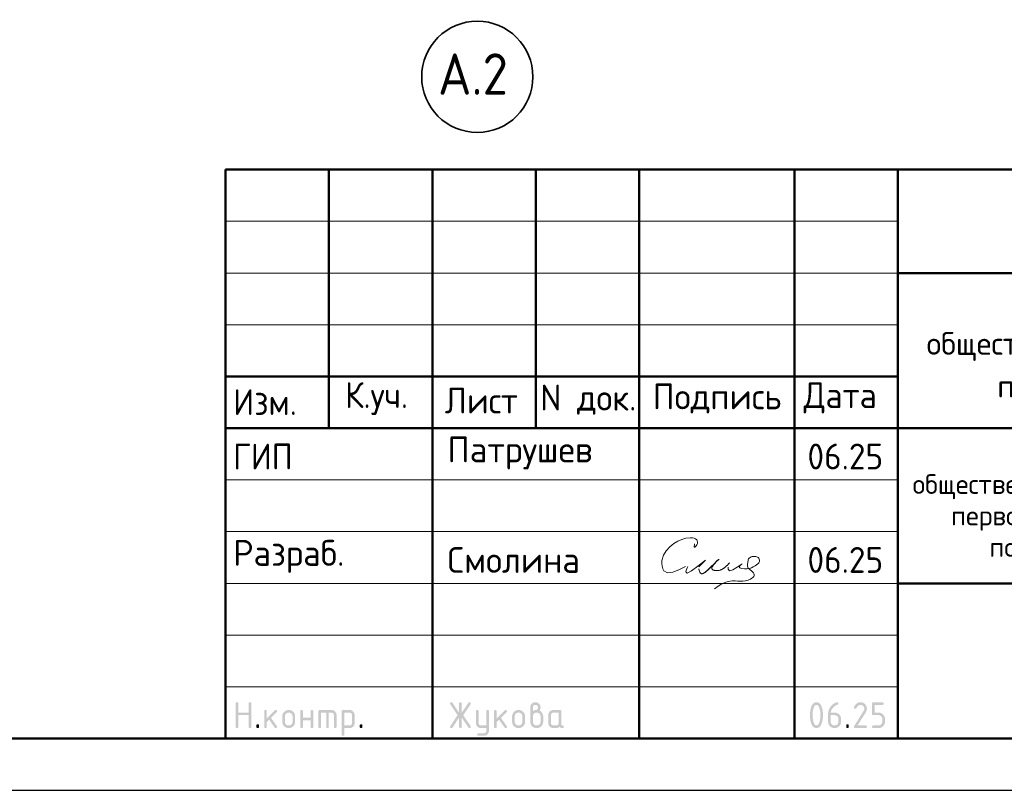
# Model space of a CAD drawing. Header units: millimetres. Extents: x 0 to 50400, y 0 to 35640.
# Tile 13 of 23: x 25213 to 36633, y 0 to 8938. Entities that reach past the tile are written whole.
import ezdxf

# ---------------------------------------------------------------- set-up
doc = ezdxf.new("R2010")
doc.units = ezdxf.units.MM
doc.linetypes.add('______5', pattern=[1320, 960, -120, 120, -120])
doc.layers.add('Standard', color=7, linetype='Continuous', lineweight=25)
doc.layers.add('Оси', color=7, linetype='______5', true_color=0x656565)
doc.styles.add('ISOCPEUR', font='txt')

msp = doc.modelspace()

# ---------------------------------------------------------------- hatches: boundary and pattern name
at = {"layer": 'Standard', "linetype": 'Continuous', "lineweight": 25, "transparency": 33554687}
for points in [[(27719, 737), (27719, 1007), (27719, 1008), (27719, 1010), (27719, 1012), (27720, 1013), (27720, 1015), (27721, 1016), (27722, 1017), (27723, 1018), (27724, 1019), (27725, 1019), (27726, 1020), (27727, 1021), (27729, 1021), (27730, 1021), (27732, 1022), (27734, 1022), (27736, 1022), (27737, 1021), (27739, 1021), (27741, 1021), (27742, 1020), (27743, 1019), (27744, 1019), (27745, 1018), (27746, 1017), (27747, 1016), (27748, 1015), (27748, 1013), (27748, 1012), (27749, 1010), (27749, 1008), (27749, 1007), (27749, 902), (27869, 902), (27869, 1007), (27869, 1008), (27869, 1010), (27869, 1012), (27870, 1013), (27870, 1015), (27871, 1016), (27871, 1017), (27872, 1018), (27873, 1019), (27874, 1019), (27876, 1020), (27877, 1021), (27878, 1021), (27880, 1021), (27882, 1022), (27884, 1022), (27886, 1022), (27887, 1021), (27889, 1021), (27890, 1021), (27892, 1020), (27893, 1019), (27894, 1019), (27895, 1018), (27896, 1017), (27897, 1016), (27897, 1015), (27898, 1013), (27898, 1012), (27898, 1010), (27899, 1008), (27899, 1007), (27899, 737), (27899, 735), (27898, 733), (27898, 731), (27898, 730), (27897, 729), (27897, 727), (27896, 726), (27895, 725), (27894, 724), (27893, 724), (27892, 723), (27890, 722), (27889, 722), (27887, 722), (27886, 722), (27884, 722), (27882, 722), (27880, 722), (27878, 722), (27877, 722), (27876, 723), (27874, 724), (27873, 724), (27872, 725), (27871, 726), (27871, 727), (27870, 729), (27870, 730), (27869, 731), (27869, 733), (27869, 735), (27869, 737), (27869, 872), (27749, 872), (27749, 737), (27749, 735), (27749, 733), (27748, 731), (27748, 730), (27748, 729), (27747, 727), (27746, 726), (27745, 725), (27744, 724), (27743, 724), (27742, 723), (27741, 722), (27739, 722), (27737, 722), (27736, 722), (27734, 722), (27732, 722), (27730, 722), (27729, 722), (27727, 722), (27726, 723), (27725, 724), (27724, 724), (27723, 725), (27722, 726), (27721, 727), (27720, 729), (27720, 730), (27719, 731), (27719, 733), (27719, 735)], [(28079, 833), (28173, 927), (28174, 928), (28175, 929), (28177, 930), (28178, 930), (28179, 931), (28181, 931), (28182, 931), (28184, 931), (28186, 931), (28187, 931), (28189, 931), (28190, 930), (28192, 930), (28193, 929), (28194, 929), (28195, 928), (28196, 927), (28197, 926), (28197, 924), (28198, 923), (28198, 922), (28198, 920), (28199, 918), (28199, 916), (28199, 915), (28198, 914), (28198, 912), (28198, 911), (28197, 910), (28196, 908), (28195, 907), (28194, 906), (28128, 840), (28196, 745), (28197, 743), (28198, 741), (28199, 739), (28199, 736), (28199, 734), (28198, 733), (28198, 731), (28198, 730), (28197, 728), (28197, 727), (28196, 726), (28195, 725), (28194, 724), (28193, 724), (28192, 723), (28190, 722), (28189, 722), (28187, 722), (28186, 722), (28184, 722), (28182, 722), (28180, 722), (28178, 722), (28177, 723), (28175, 724), (28174, 725), (28172, 726), (28171, 728), (28107, 819), (28079, 791), (28079, 737), (28079, 735), (28078, 733), (28078, 731), (28078, 730), (28077, 729), (28077, 727), (28076, 726), (28075, 725), (28074, 724), (28073, 724), (28072, 723), (28070, 722), (28069, 722), (28067, 722), (28066, 722), (28064, 722), (28062, 722), (28060, 722), (28059, 722), (28057, 722), (28056, 723), (28055, 724), (28053, 724), (28052, 725), (28051, 726), (28051, 727), (28050, 729), (28050, 730), (28049, 731), (28049, 733), (28049, 735), (28049, 737), (28049, 916), (28049, 918), (28049, 920), (28049, 922), (28050, 923), (28050, 924), (28051, 926), (28051, 927), (28052, 928), (28053, 929), (28055, 929), (28056, 930), (28057, 930), (28059, 931), (28060, 931), (28062, 931), (28064, 931), (28066, 931), (28067, 931), (28069, 931), (28070, 930), (28072, 930), (28073, 929), (28074, 929), (28075, 928), (28076, 927), (28077, 926), (28077, 924), (28078, 923), (28078, 922), (28078, 920), (28079, 918), (28079, 916)], [(28498, 811), (28498, 737), (28498, 735), (28498, 733), (28498, 731), (28497, 730), (28497, 729), (28496, 727), (28496, 726), (28495, 725), (28494, 724), (28493, 724), (28491, 723), (28490, 722), (28489, 722), (28487, 722), (28485, 722), (28483, 722), (28481, 722), (28480, 722), (28478, 722), (28477, 722), (28475, 723), (28474, 724), (28473, 724), (28472, 725), (28471, 726), (28470, 727), (28470, 729), (28469, 730), (28469, 731), (28469, 733), (28468, 735), (28468, 737), (28468, 916), (28468, 918), (28469, 920), (28469, 922), (28469, 923), (28470, 924), (28470, 926), (28471, 927), (28472, 928), (28473, 929), (28474, 929), (28475, 930), (28477, 930), (28478, 931), (28480, 931), (28481, 931), (28483, 931), (28485, 931), (28487, 931), (28489, 931), (28490, 930), (28491, 930), (28493, 929), (28494, 929), (28495, 928), (28496, 927), (28496, 926), (28497, 924), (28497, 923), (28498, 922), (28498, 920), (28498, 918), (28498, 916), (28498, 841), (28588, 841), (28588, 916), (28588, 918), (28588, 920), (28588, 922), (28589, 923), (28589, 924), (28590, 926), (28591, 927), (28592, 928), (28593, 929), (28594, 929), (28595, 930), (28596, 930), (28598, 931), (28600, 931), (28601, 931), (28603, 931), (28605, 931), (28607, 931), (28608, 931), (28610, 930), (28611, 930), (28612, 929), (28613, 929), (28614, 928), (28615, 927), (28616, 926), (28617, 924), (28617, 923), (28618, 922), (28618, 920), (28618, 918), (28618, 916), (28618, 737), (28618, 735), (28618, 733), (28618, 731), (28617, 730), (28617, 729), (28616, 727), (28615, 726), (28614, 725), (28613, 724), (28612, 724), (28611, 723), (28610, 722), (28608, 722), (28607, 722), (28605, 722), (28603, 722), (28601, 722), (28600, 722), (28598, 722), (28596, 722), (28595, 723), (28594, 724), (28593, 724), (28592, 725), (28591, 726), (28590, 727), (28589, 729), (28589, 730), (28588, 731), (28588, 733), (28588, 735), (28588, 737), (28588, 811)], [(28693, 931), (28828, 931), (28831, 931), (28834, 931), (28837, 931), (28840, 930), (28843, 930), (28846, 929), (28849, 928), (28851, 927), (28854, 926), (28856, 925), (28859, 923), (28861, 922), (28864, 920), (28866, 918), (28868, 916), (28871, 914), (28873, 912), (28875, 909), (28877, 907), (28878, 905), (28880, 902), (28881, 900), (28883, 897), (28884, 895), (28885, 892), (28886, 889), (28886, 886), (28887, 883), (28887, 881), (28888, 878), (28888, 875), (28888, 871), (28888, 737), (28888, 735), (28888, 733), (28888, 731), (28887, 730), (28887, 729), (28886, 727), (28885, 726), (28884, 725), (28883, 724), (28882, 724), (28881, 723), (28880, 722), (28878, 722), (28877, 722), (28875, 722), (28873, 722), (28871, 722), (28869, 722), (28868, 722), (28866, 722), (28865, 723), (28864, 724), (28863, 724), (28862, 725), (28861, 726), (28860, 727), (28859, 729), (28859, 730), (28858, 731), (28858, 733), (28858, 735), (28858, 737), (28858, 871), (28858, 875), (28857, 877), (28857, 880), (28856, 883), (28855, 886), (28853, 888), (28851, 891), (28849, 893), (28847, 895), (28845, 896), (28842, 898), (28840, 899), (28837, 900), (28834, 901), (28831, 901), (28828, 901), (28798, 901), (28798, 737), (28798, 735), (28798, 733), (28798, 731), (28797, 730), (28797, 729), (28796, 727), (28795, 726), (28794, 725), (28793, 724), (28792, 724), (28791, 723), (28790, 722), (28788, 722), (28787, 722), (28785, 722), (28783, 722), (28781, 722), (28780, 722), (28778, 722), (28777, 722), (28775, 723), (28774, 724), (28773, 724), (28772, 725), (28771, 726), (28770, 727), (28769, 729), (28769, 730), (28769, 731), (28768, 733), (28768, 735), (28768, 737), (28768, 901), (28708, 901), (28708, 737), (28708, 735), (28708, 733), (28708, 731), (28707, 730), (28707, 729), (28706, 727), (28705, 726), (28704, 725), (28704, 724), (28702, 724), (28701, 723), (28700, 722), (28698, 722), (28697, 722), (28695, 722), (28693, 722), (28691, 722), (28690, 722), (28688, 722), (28687, 722), (28685, 723), (28684, 724), (28683, 724), (28682, 725), (28681, 726), (28680, 727), (28680, 729), (28679, 730), (28679, 731), (28678, 733), (28678, 735), (28678, 737), (28678, 916), (28678, 918), (28678, 920), (28679, 922), (28679, 923), (28680, 924), (28680, 926), (28681, 927), (28682, 928), (28683, 929), (28684, 929), (28685, 930), (28687, 930), (28688, 931), (28690, 931), (28691, 931)], [(30310, 844), (30233, 728), (30232, 726), (30230, 725), (30229, 724), (30227, 723), (30226, 722), (30224, 722), (30222, 722), (30220, 722), (30218, 722), (30217, 722), (30215, 722), (30214, 723), (30212, 723), (30211, 724), (30210, 724), (30209, 725), (30208, 726), (30207, 728), (30207, 729), (30206, 730), (30206, 732), (30206, 734), (30205, 735), (30205, 737), (30205, 739), (30206, 741), (30207, 743), (30208, 745), (30292, 871), (30208, 998), (30207, 1000), (30206, 1002), (30205, 1004), (30205, 1006), (30205, 1008), (30206, 1010), (30206, 1011), (30206, 1013), (30207, 1014), (30207, 1015), (30208, 1017), (30209, 1018), (30210, 1019), (30211, 1019), (30212, 1020), (30214, 1021), (30215, 1021), (30217, 1021), (30218, 1022), (30220, 1022), (30222, 1022), (30224, 1021), (30226, 1021), (30227, 1020), (30229, 1019), (30230, 1018), (30232, 1016), (30233, 1015), (30310, 899), (30310, 1007), (30310, 1008), (30310, 1010), (30311, 1012), (30311, 1013), (30312, 1015), (30312, 1016), (30313, 1017), (30314, 1018), (30315, 1019), (30316, 1019), (30317, 1020), (30319, 1021), (30320, 1021), (30322, 1021), (30323, 1022), (30325, 1022), (30327, 1022), (30329, 1021), (30330, 1021), (30332, 1021), (30333, 1020), (30334, 1019), (30336, 1019), (30337, 1018), (30337, 1017), (30338, 1016), (30339, 1015), (30339, 1013), (30340, 1012), (30340, 1010), (30340, 1008), (30340, 1007), (30340, 899), (30418, 1015), (30419, 1016), (30420, 1018), (30422, 1019), (30423, 1020), (30425, 1021), (30427, 1021), (30428, 1022), (30430, 1022), (30432, 1022), (30433, 1021), (30435, 1021), (30436, 1020), (30437, 1020), (30439, 1019), (30440, 1018), (30441, 1017), (30442, 1016), (30443, 1015), (30444, 1013), (30444, 1012), (30445, 1011), (30445, 1009), (30445, 1008), (30445, 1006), (30445, 1004), (30445, 1002), (30444, 1000), (30443, 998), (30358, 871), (30443, 745), (30444, 743), (30445, 741), (30445, 739), (30445, 737), (30445, 735), (30445, 734), (30445, 732), (30444, 731), (30444, 730), (30443, 728), (30442, 727), (30441, 726), (30440, 725), (30439, 724), (30438, 723), (30436, 723), (30435, 722), (30434, 722), (30432, 722), (30431, 722), (30429, 722), (30427, 722), (30425, 722), (30423, 723), (30422, 724), (30420, 725), (30419, 726), (30418, 728), (30340, 844), (30340, 737), (30340, 735), (30340, 733), (30340, 731), (30339, 730), (30339, 729), (30338, 727), (30337, 726), (30337, 725), (30336, 724), (30334, 724), (30333, 723), (30332, 722), (30330, 722), (30329, 722), (30327, 722), (30325, 722), (30323, 722), (30322, 722), (30320, 722), (30319, 722), (30317, 723), (30316, 724), (30315, 724), (30314, 725), (30313, 726), (30312, 727), (30312, 729), (30311, 730), (30311, 731), (30310, 733), (30310, 735), (30310, 737)], [(30625, 691), (30625, 722), (30565, 722), (30562, 722), (30559, 722), (30556, 722), (30553, 723), (30550, 723), (30547, 724), (30545, 725), (30542, 726), (30539, 727), (30537, 728), (30534, 730), (30532, 731), (30529, 733), (30527, 735), (30525, 737), (30523, 739), (30521, 741), (30519, 744), (30517, 746), (30515, 748), (30513, 751), (30512, 753), (30511, 756), (30510, 758), (30509, 761), (30508, 764), (30507, 767), (30506, 769), (30506, 772), (30506, 775), (30505, 778), (30505, 781), (30505, 916), (30505, 918), (30506, 920), (30506, 922), (30506, 923), (30507, 924), (30507, 926), (30508, 927), (30509, 928), (30510, 929), (30511, 929), (30512, 930), (30514, 930), (30515, 931), (30517, 931), (30518, 931), (30520, 931), (30522, 931), (30524, 931), (30526, 931), (30527, 930), (30528, 930), (30530, 929), (30531, 929), (30532, 928), (30533, 927), (30533, 926), (30534, 924), (30534, 923), (30535, 922), (30535, 920), (30535, 918), (30535, 916), (30535, 782), (30535, 779), (30536, 776), (30536, 773), (30538, 770), (30539, 768), (30540, 765), (30542, 763), (30544, 760), (30546, 758), (30549, 757), (30551, 755), (30554, 754), (30557, 753), (30559, 752), (30562, 752), (30565, 752), (30625, 752), (30625, 916), (30625, 918), (30625, 920), (30625, 922), (30626, 923), (30626, 924), (30627, 926), (30628, 927), (30629, 928), (30630, 929), (30631, 929), (30632, 930), (30633, 930), (30635, 931), (30636, 931), (30638, 931), (30640, 931), (30642, 931), (30644, 931), (30645, 931), (30647, 930), (30648, 930), (30649, 929), (30650, 929), (30651, 928), (30652, 927), (30653, 926), (30654, 924), (30654, 923), (30655, 922), (30655, 920), (30655, 918), (30655, 916), (30655, 692), (30655, 688), (30655, 685), (30655, 682), (30654, 680), (30653, 677), (30653, 674), (30652, 671), (30651, 669), (30650, 666), (30648, 663), (30647, 661), (30645, 658), (30644, 656), (30642, 654), (30640, 651), (30638, 649), (30636, 647), (30634, 645), (30631, 643), (30629, 641), (30627, 640), (30624, 638), (30621, 637), (30619, 636), (30616, 635), (30613, 634), (30611, 633), (30608, 633), (30605, 632), (30602, 632), (30599, 632), (30596, 632), (30535, 632), (30534, 632), (30532, 632), (30530, 632), (30529, 633), (30527, 633), (30526, 634), (30525, 634), (30524, 635), (30523, 636), (30522, 638), (30522, 639), (30521, 640), (30521, 642), (30521, 643), (30520, 645), (30520, 647), (30520, 648), (30521, 650), (30521, 651), (30522, 652), (30522, 654), (30523, 655), (30524, 656), (30525, 657), (30526, 658), (30527, 659), (30529, 660), (30530, 661), (30531, 661), (30533, 661), (30534, 662), (30535, 662), (30595, 662), (30598, 662), (30601, 662), (30604, 663), (30607, 664), (30609, 665), (30612, 666), (30614, 668), (30616, 670), (30619, 672), (30620, 675), (30622, 677), (30623, 680), (30624, 682), (30624, 685), (30625, 688)], [(30745, 833), (30840, 927), (30841, 928), (30842, 929), (30843, 930), (30844, 930), (30846, 931), (30847, 931), (30849, 931), (30850, 931), (30852, 931), (30854, 931), (30855, 931), (30857, 930), (30858, 930), (30859, 929), (30860, 929), (30861, 928), (30862, 927), (30863, 926), (30864, 924), (30864, 923), (30865, 922), (30865, 920), (30865, 918), (30865, 916), (30865, 915), (30865, 914), (30865, 912), (30864, 911), (30863, 910), (30863, 908), (30862, 907), (30861, 906), (30795, 840), (30862, 745), (30864, 743), (30864, 741), (30865, 739), (30865, 736), (30865, 734), (30865, 733), (30865, 731), (30864, 730), (30864, 728), (30863, 727), (30862, 726), (30861, 725), (30860, 724), (30859, 724), (30858, 723), (30857, 722), (30855, 722), (30854, 722), (30852, 722), (30850, 722), (30848, 722), (30846, 722), (30845, 722), (30843, 723), (30842, 724), (30840, 725), (30839, 726), (30838, 728), (30773, 819), (30745, 791), (30745, 737), (30745, 735), (30745, 733), (30745, 731), (30744, 730), (30744, 729), (30743, 727), (30742, 726), (30741, 725), (30741, 724), (30739, 724), (30738, 723), (30737, 722), (30735, 722), (30734, 722), (30732, 722), (30730, 722), (30728, 722), (30727, 722), (30725, 722), (30724, 722), (30722, 723), (30721, 724), (30720, 724), (30719, 725), (30718, 726), (30717, 727), (30717, 729), (30716, 730), (30716, 731), (30715, 733), (30715, 735), (30715, 737), (30715, 916), (30715, 918), (30715, 920), (30716, 922), (30716, 923), (30717, 924), (30717, 926), (30718, 927), (30719, 928), (30720, 929), (30721, 929), (30722, 930), (30724, 930), (30725, 931), (30727, 931), (30728, 931), (30730, 931), (30732, 931), (30734, 931), (30735, 931), (30737, 930), (30738, 930), (30739, 929), (30741, 929), (30741, 928), (30742, 927), (30743, 926), (30744, 924), (30744, 923), (30745, 922), (30745, 920), (30745, 918), (30745, 916)], [(34965, 1022), (34968, 1022), (34972, 1021), (34976, 1021), (34980, 1020), (34983, 1019), (34987, 1018), (34990, 1017), (34993, 1016), (34997, 1015), (35000, 1013), (35003, 1011), (35006, 1009), (35009, 1007), (35012, 1005), (35015, 1002), (35018, 1000), (35020, 997), (35023, 994), (35025, 991), (35027, 988), (35029, 985), (35031, 982), (35033, 979), (35034, 975), (35035, 972), (35036, 969), (35038, 965), (35038, 962), (35039, 958), (35039, 954), (35040, 950), (35040, 947), (35040, 941), (35039, 936), (35038, 930), (35036, 925), (35034, 920), (35032, 914), (35029, 909), (35026, 903), (34931, 752), (35025, 752), (35026, 752), (35028, 751), (35030, 751), (35031, 751), (35033, 750), (35034, 749), (35035, 749), (35036, 748), (35037, 747), (35037, 746), (35038, 745), (35039, 743), (35039, 742), (35039, 740), (35040, 738), (35040, 737), (35040, 735), (35039, 733), (35039, 731), (35039, 730), (35038, 729), (35037, 727), (35037, 726), (35036, 725), (35035, 724), (35034, 724), (35033, 723), (35031, 722), (35030, 722), (35028, 722), (35026, 722), (35025, 722), (34905, 722), (34903, 722), (34901, 722), (34899, 722), (34898, 722), (34897, 723), (34895, 724), (34894, 724), (34893, 725), (34892, 726), (34892, 727), (34891, 729), (34891, 730), (34890, 731), (34890, 733), (34890, 735), (34890, 737), (34890, 739), (34890, 741), (34891, 743), (34892, 745), (35002, 922), (35004, 925), (35005, 928), (35007, 931), (35008, 934), (35009, 937), (35009, 940), (35010, 943), (35010, 946), (35010, 951), (35009, 955), (35008, 960), (35006, 964), (35005, 968), (35002, 971), (35000, 975), (34996, 978), (34993, 982), (34989, 984), (34986, 987), (34982, 988), (34978, 990), (34974, 991), (34969, 991), (34965, 991), (34961, 991), (34958, 991), (34955, 990), (34952, 989), (34949, 988), (34946, 986), (34943, 984), (34940, 982), (34937, 980), (34934, 977), (34931, 974), (34929, 970), (34926, 967), (34923, 963), (34920, 958), (34918, 954), (34917, 952), (34915, 951), (34914, 949), (34912, 948), (34911, 947), (34909, 947), (34907, 947), (34905, 947), (34903, 947), (34901, 947), (34899, 947), (34898, 947), (34897, 948), (34895, 949), (34894, 949), (34893, 950), (34892, 951), (34892, 952), (34891, 954), (34891, 955), (34890, 956), (34890, 958), (34890, 960), (34890, 961), (34890, 963), (34890, 965), (34890, 966), (34891, 968), (34894, 974), (34898, 980), (34902, 986), (34906, 991), (34910, 996), (34914, 1000), (34919, 1005), (34923, 1008), (34928, 1011), (34933, 1014), (34938, 1016), (34943, 1018), (34948, 1020), (34953, 1021), (34959, 1022)], [(35100, 887), (35100, 1007), (35100, 1008), (35100, 1010), (35100, 1012), (35100, 1013), (35101, 1015), (35102, 1016), (35102, 1017), (35103, 1018), (35104, 1019), (35105, 1019), (35107, 1020), (35108, 1021), (35109, 1021), (35111, 1021), (35113, 1022), (35114, 1022), (35219, 1022), (35221, 1022), (35223, 1021), (35224, 1021), (35226, 1021), (35227, 1020), (35228, 1019), (35229, 1019), (35230, 1018), (35231, 1017), (35232, 1016), (35233, 1014), (35233, 1013), (35234, 1012), (35234, 1010), (35234, 1008), (35234, 1007), (35234, 1005), (35234, 1003), (35234, 1001), (35233, 1000), (35233, 999), (35232, 997), (35231, 996), (35230, 995), (35229, 994), (35228, 994), (35227, 993), (35226, 992), (35224, 992), (35223, 992), (35221, 991), (35219, 991), (35130, 991), (35130, 902), (35174, 902), (35178, 902), (35182, 901), (35186, 901), (35189, 900), (35193, 900), (35196, 899), (35200, 897), (35203, 896), (35207, 895), (35210, 893), (35213, 891), (35216, 889), (35219, 887), (35222, 885), (35225, 882), (35227, 880), (35230, 877), (35232, 874), (35235, 871), (35237, 868), (35239, 865), (35241, 862), (35242, 859), (35244, 855), (35245, 852), (35246, 849), (35247, 845), (35248, 841), (35249, 838), (35249, 834), (35249, 830), (35249, 827), (35249, 797), (35249, 793), (35249, 789), (35249, 785), (35248, 782), (35247, 778), (35246, 775), (35245, 771), (35244, 768), (35242, 764), (35241, 761), (35239, 758), (35237, 755), (35235, 752), (35232, 749), (35230, 746), (35227, 743), (35224, 741), (35222, 738), (35219, 736), (35216, 734), (35213, 732), (35209, 730), (35206, 728), (35203, 727), (35200, 726), (35196, 725), (35193, 724), (35189, 723), (35186, 722), (35182, 722), (35178, 722), (35174, 722), (35114, 722), (35113, 722), (35111, 722), (35109, 722), (35108, 722), (35107, 723), (35105, 724), (35104, 724), (35103, 725), (35102, 726), (35102, 727), (35101, 729), (35100, 730), (35100, 731), (35100, 733), (35100, 735), (35100, 737), (35100, 738), (35100, 740), (35100, 742), (35100, 743), (35101, 745), (35102, 746), (35102, 747), (35103, 748), (35104, 749), (35105, 749), (35107, 750), (35108, 751), (35109, 751), (35111, 751), (35113, 752), (35114, 752), (35174, 752), (35179, 752), (35183, 752), (35188, 753), (35192, 755), (35196, 756), (35199, 759), (35203, 761), (35206, 765), (35209, 768), (35212, 772), (35214, 775), (35216, 779), (35218, 783), (35218, 788), (35219, 792), (35219, 797), (35219, 827), (35219, 831), (35218, 836), (35218, 840), (35216, 844), (35214, 848), (35212, 851), (35209, 855), (35206, 858), (35203, 862), (35199, 864), (35195, 867), (35192, 868), (35188, 870), (35183, 871), (35179, 872), (35174, 872), (35114, 872), (35113, 872), (35111, 872), (35109, 872), (35108, 872), (35107, 873), (35105, 874), (35104, 874), (35103, 875), (35102, 876), (35102, 877), (35101, 879), (35100, 880), (35100, 881), (35100, 883), (35100, 885)], [(27959, 752), (27959, 753), (27959, 755), (27959, 757), (27960, 758), (27960, 760), (27961, 761), (27962, 762), (27963, 763), (27963, 764), (27965, 765), (27966, 765), (27967, 766), (27969, 766), (27970, 766), (27972, 767), (27974, 767), (27976, 767), (27977, 766), (27979, 766), (27980, 766), (27982, 765), (27983, 765), (27984, 764), (27985, 763), (27986, 762), (27987, 761), (27987, 760), (27988, 758), (27988, 757), (27989, 755), (27989, 753), (27989, 752), (27989, 737), (27989, 735), (27989, 733), (27988, 731), (27988, 730), (27987, 729), (27987, 727), (27986, 726), (27985, 725), (27984, 724), (27983, 724), (27982, 723), (27980, 722), (27979, 722), (27977, 722), (27976, 722), (27974, 722), (27972, 722), (27970, 722), (27969, 722), (27967, 722), (27966, 723), (27965, 724), (27963, 724), (27963, 725), (27962, 726), (27961, 727), (27960, 729), (27960, 730), (27959, 731), (27959, 733), (27959, 735), (27959, 737)], [(29158, 752), (29158, 753), (29158, 755), (29158, 757), (29159, 758), (29159, 760), (29160, 761), (29161, 762), (29162, 763), (29163, 764), (29164, 765), (29165, 765), (29166, 766), (29168, 766), (29169, 766), (29171, 767), (29173, 767), (29175, 767), (29177, 766), (29178, 766), (29180, 766), (29181, 765), (29182, 765), (29183, 764), (29184, 763), (29185, 762), (29186, 761), (29187, 760), (29187, 758), (29188, 757), (29188, 755), (29188, 753), (29188, 752), (29188, 737), (29188, 735), (29188, 733), (29188, 731), (29187, 730), (29187, 729), (29186, 727), (29185, 726), (29184, 725), (29183, 724), (29182, 724), (29181, 723), (29180, 722), (29178, 722), (29177, 722), (29175, 722), (29173, 722), (29171, 722), (29169, 722), (29168, 722), (29166, 722), (29165, 723), (29164, 724), (29163, 724), (29162, 725), (29161, 726), (29160, 727), (29159, 729), (29159, 730), (29158, 731), (29158, 733), (29158, 735), (29158, 737)], [(34800, 752), (34800, 753), (34800, 755), (34800, 757), (34801, 758), (34801, 760), (34802, 761), (34803, 762), (34804, 763), (34804, 764), (34806, 765), (34807, 765), (34808, 766), (34810, 766), (34811, 766), (34813, 767), (34815, 767), (34817, 767), (34818, 766), (34820, 766), (34821, 766), (34823, 765), (34824, 765), (34825, 764), (34826, 763), (34827, 762), (34828, 761), (34828, 760), (34829, 758), (34829, 757), (34830, 755), (34830, 753), (34830, 752), (34830, 737), (34830, 735), (34830, 733), (34829, 731), (34829, 730), (34828, 729), (34828, 727), (34827, 726), (34826, 725), (34825, 724), (34824, 724), (34823, 723), (34821, 722), (34820, 722), (34818, 722), (34817, 722), (34815, 722), (34813, 722), (34811, 722), (34810, 722), (34808, 722), (34807, 723), (34806, 724), (34804, 724), (34804, 725), (34803, 726), (34802, 727), (34801, 729), (34801, 730), (34800, 731), (34800, 733), (34800, 735), (34800, 737)]]:
    msp.add_hatch(color=7, dxfattribs=at).paths.add_polyline_path(points, flags=16)
h = msp.add_hatch(color=7, dxfattribs=at)
h.paths.add_polyline_path([(28259, 796), (28259, 856), (28259, 860), (28259, 864), (28259, 868), (28260, 871), (28261, 875), (28262, 878), (28263, 882), (28264, 885), (28265, 889), (28267, 892), (28269, 895), (28271, 898), (28273, 901), (28275, 904), (28278, 907), (28280, 909), (28283, 912), (28286, 915), (28289, 917), (28292, 919), (28295, 921), (28298, 923), (28301, 925), (28305, 926), (28308, 927), (28311, 928), (28315, 929), (28318, 930), (28322, 931), (28326, 931), (28329, 931), (28333, 931), (28337, 931), (28341, 931), (28345, 931), (28349, 930), (28352, 929), (28356, 928), (28359, 927), (28362, 926), (28366, 925), (28369, 923), (28372, 921), (28375, 919), (28378, 917), (28381, 915), (28384, 912), (28387, 910), (28389, 907), (28392, 904), (28394, 901), (28396, 898), (28398, 895), (28400, 892), (28401, 889), (28403, 886), (28404, 882), (28405, 879), (28406, 875), (28407, 872), (28408, 868), (28408, 864), (28408, 860), (28408, 856), (28408, 796), (28408, 793), (28408, 789), (28408, 785), (28407, 781), (28406, 778), (28405, 774), (28404, 771), (28403, 768), (28401, 764), (28400, 761), (28398, 758), (28396, 755), (28394, 752), (28391, 749), (28389, 746), (28386, 743), (28384, 741), (28381, 738), (28378, 736), (28375, 734), (28372, 732), (28369, 730), (28365, 728), (28362, 727), (28359, 726), (28355, 725), (28352, 724), (28348, 723), (28345, 722), (28341, 722), (28337, 722), (28333, 722), (28329, 722), (28326, 722), (28322, 722), (28318, 723), (28315, 724), (28311, 725), (28308, 726), (28305, 727), (28301, 728), (28298, 730), (28295, 732), (28292, 734), (28289, 736), (28286, 738), (28283, 741), (28280, 743), (28278, 746), (28275, 749), (28273, 752), (28271, 755), (28269, 758), (28267, 761), (28265, 764), (28264, 768), (28263, 771), (28262, 774), (28261, 778), (28260, 781), (28259, 785), (28259, 789), (28259, 793)], flags=16)
h.paths.add_polyline_path([(28378, 797), (28378, 857), (28378, 861), (28377, 866), (28377, 870), (28375, 874), (28373, 878), (28371, 881), (28368, 885), (28365, 888), (28362, 892), (28358, 894), (28355, 897), (28351, 898), (28347, 900), (28342, 901), (28338, 902), (28333, 902), (28329, 902), (28324, 901), (28320, 900), (28316, 898), (28312, 897), (28309, 894), (28305, 892), (28302, 888), (28298, 885), (28296, 881), (28293, 878), (28292, 874), (28290, 870), (28289, 866), (28289, 861), (28289, 857), (28289, 797), (28289, 792), (28289, 788), (28290, 783), (28292, 779), (28293, 775), (28296, 772), (28298, 768), (28302, 765), (28305, 761), (28308, 759), (28312, 756), (28316, 755), (28320, 753), (28324, 752), (28329, 752), (28333, 752), (28338, 752), (28342, 752), (28347, 753), (28351, 755), (28355, 757), (28358, 759), (28362, 761), (28365, 765), (28368, 768), (28371, 772), (28373, 775), (28375, 779), (28377, 783), (28377, 788), (28378, 792)])
h = msp.add_hatch(color=7, dxfattribs=at)
h.paths.add_polyline_path([(28948, 916), (28948, 918), (28948, 920), (28949, 922), (28949, 923), (28950, 924), (28950, 926), (28951, 927), (28952, 928), (28953, 929), (28954, 929), (28955, 930), (28957, 930), (28958, 931), (28960, 931), (28961, 931), (28963, 931), (29038, 931), (29041, 931), (29044, 931), (29047, 931), (29050, 930), (29053, 930), (29056, 929), (29059, 928), (29061, 927), (29064, 926), (29066, 925), (29069, 923), (29071, 922), (29074, 920), (29076, 918), (29078, 916), (29080, 914), (29083, 912), (29085, 910), (29086, 907), (29088, 905), (29090, 902), (29091, 900), (29092, 897), (29094, 895), (29095, 892), (29095, 889), (29096, 886), (29097, 884), (29097, 881), (29098, 878), (29098, 875), (29098, 871), (29098, 781), (29098, 778), (29098, 775), (29097, 772), (29097, 769), (29096, 767), (29095, 764), (29095, 761), (29094, 758), (29092, 756), (29091, 753), (29090, 751), (29088, 748), (29086, 746), (29085, 744), (29083, 741), (29081, 739), (29078, 737), (29076, 735), (29074, 733), (29071, 731), (29069, 730), (29066, 728), (29064, 727), (29061, 726), (29059, 725), (29056, 724), (29053, 723), (29050, 723), (29047, 722), (29044, 722), (29041, 722), (29038, 722), (28978, 722), (28978, 647), (28978, 645), (28978, 643), (28978, 641), (28977, 640), (28977, 639), (28976, 638), (28975, 636), (28974, 635), (28973, 634), (28972, 634), (28971, 633), (28970, 633), (28968, 632), (28967, 632), (28965, 632), (28963, 632), (28961, 632), (28960, 632), (28958, 632), (28957, 633), (28955, 633), (28954, 634), (28953, 634), (28952, 635), (28951, 636), (28950, 638), (28950, 639), (28949, 640), (28949, 641), (28948, 643), (28948, 645), (28948, 647)], flags=16)
h.paths.add_polyline_path([(28978, 901), (28978, 752), (29038, 752), (29041, 752), (29044, 752), (29047, 753), (29049, 754), (29052, 755), (29054, 757), (29057, 758), (29059, 760), (29061, 763), (29063, 765), (29065, 767), (29066, 770), (29067, 773), (29067, 776), (29068, 778), (29068, 782), (29068, 871), (29068, 875), (29067, 877), (29067, 880), (29066, 883), (29065, 886), (29063, 888), (29061, 891), (29059, 893), (29057, 895), (29055, 896), (29052, 898), (29050, 899), (29047, 900), (29044, 901), (29041, 901), (29038, 901)])
h = msp.add_hatch(color=7, dxfattribs=at)
h.paths.add_polyline_path([(30925, 796), (30925, 856), (30925, 860), (30925, 864), (30926, 868), (30926, 871), (30927, 875), (30928, 878), (30929, 882), (30930, 885), (30932, 889), (30934, 892), (30935, 895), (30937, 898), (30939, 901), (30942, 904), (30944, 907), (30947, 909), (30950, 912), (30952, 915), (30955, 917), (30958, 919), (30961, 921), (30965, 923), (30968, 925), (30971, 926), (30974, 927), (30978, 928), (30981, 929), (30985, 930), (30988, 931), (30992, 931), (30996, 931), (31000, 931), (31004, 931), (31008, 931), (31011, 931), (31015, 930), (31019, 929), (31022, 928), (31026, 927), (31029, 926), (31032, 925), (31035, 923), (31039, 921), (31042, 919), (31045, 917), (31047, 915), (31050, 912), (31053, 910), (31056, 907), (31058, 904), (31060, 901), (31063, 898), (31065, 895), (31066, 892), (31068, 889), (31069, 886), (31071, 882), (31072, 879), (31073, 875), (31073, 872), (31074, 868), (31074, 864), (31075, 860), (31075, 856), (31075, 796), (31075, 793), (31074, 789), (31074, 785), (31073, 781), (31073, 778), (31072, 774), (31071, 771), (31069, 768), (31068, 764), (31066, 761), (31064, 758), (31062, 755), (31060, 752), (31058, 749), (31056, 746), (31053, 743), (31050, 741), (31047, 738), (31044, 736), (31041, 734), (31038, 732), (31035, 730), (31032, 728), (31029, 727), (31025, 726), (31022, 725), (31018, 724), (31015, 723), (31011, 722), (31007, 722), (31004, 722), (31000, 722), (30996, 722), (30992, 722), (30988, 722), (30985, 723), (30981, 724), (30978, 725), (30974, 726), (30971, 727), (30968, 728), (30965, 730), (30961, 732), (30958, 734), (30955, 736), (30952, 738), (30950, 741), (30947, 743), (30944, 746), (30942, 749), (30939, 752), (30937, 755), (30935, 758), (30934, 761), (30932, 764), (30930, 768), (30929, 771), (30928, 774), (30927, 778), (30926, 781), (30926, 785), (30925, 789), (30925, 793)], flags=16)
h.paths.add_polyline_path([(31045, 797), (31045, 857), (31045, 861), (31044, 866), (31043, 870), (31041, 874), (31040, 878), (31037, 881), (31035, 885), (31032, 888), (31028, 892), (31025, 894), (31021, 897), (31017, 898), (31013, 900), (31009, 901), (31004, 902), (31000, 902), (30995, 902), (30991, 901), (30987, 900), (30983, 898), (30979, 897), (30975, 894), (30971, 892), (30968, 888), (30965, 885), (30962, 881), (30960, 878), (30958, 874), (30957, 870), (30956, 866), (30955, 861), (30955, 857), (30955, 797), (30955, 792), (30956, 788), (30957, 783), (30958, 779), (30960, 775), (30962, 772), (30965, 768), (30968, 765), (30971, 761), (30975, 759), (30979, 756), (30983, 755), (30986, 753), (30991, 752), (30995, 752), (31000, 752), (31004, 752), (31009, 752), (31013, 753), (31017, 755), (31021, 757), (31025, 759), (31028, 761), (31032, 765), (31035, 768), (31037, 772), (31040, 775), (31041, 779), (31043, 783), (31044, 788), (31045, 792)])
h = msp.add_hatch(color=7, dxfattribs=at)
h.paths.add_polyline_path([(31165, 916), (31170, 920), (31174, 923), (31179, 926), (31183, 928), (31188, 930), (31192, 931), (31196, 931), (31200, 931), (31202, 931), (31204, 932), (31207, 933), (31209, 934), (31211, 935), (31213, 937), (31215, 939), (31217, 942), (31219, 944), (31221, 947), (31222, 949), (31223, 952), (31224, 954), (31224, 957), (31225, 959), (31225, 961), (31225, 965), (31224, 968), (31224, 970), (31223, 973), (31222, 976), (31220, 978), (31218, 981), (31216, 983), (31214, 985), (31212, 987), (31209, 988), (31207, 989), (31204, 990), (31201, 991), (31198, 991), (31195, 991), (31192, 991), (31189, 991), (31186, 990), (31183, 989), (31181, 988), (31178, 987), (31176, 985), (31174, 983), (31171, 981), (31170, 978), (31168, 976), (31167, 973), (31166, 970), (31165, 967), (31165, 965), (31165, 961)])
h.paths.add_polyline_path([(31240, 925), (31245, 923), (31249, 920), (31254, 918), (31258, 914), (31262, 911), (31266, 907), (31269, 903), (31272, 898), (31275, 893), (31278, 888), (31280, 883), (31282, 878), (31283, 873), (31284, 868), (31285, 862), (31285, 857), (31285, 797), (31285, 793), (31284, 789), (31284, 785), (31283, 781), (31282, 778), (31281, 774), (31280, 771), (31279, 768), (31278, 764), (31276, 761), (31274, 758), (31272, 755), (31270, 752), (31268, 749), (31265, 746), (31263, 743), (31260, 741), (31257, 738), (31254, 736), (31251, 734), (31248, 732), (31245, 730), (31242, 728), (31238, 727), (31235, 726), (31232, 725), (31228, 724), (31225, 723), (31221, 722), (31217, 722), (31214, 722), (31210, 722), (31206, 722), (31202, 722), (31198, 722), (31195, 723), (31191, 724), (31188, 725), (31184, 726), (31181, 727), (31177, 728), (31174, 730), (31171, 732), (31168, 734), (31165, 736), (31162, 738), (31159, 741), (31157, 743), (31154, 746), (31151, 749), (31149, 752), (31147, 755), (31145, 758), (31143, 761), (31142, 764), (31140, 768), (31139, 771), (31138, 774), (31137, 778), (31136, 782), (31136, 785), (31135, 789), (31135, 793), (31135, 797), (31135, 962), (31135, 965), (31135, 968), (31135, 971), (31136, 974), (31136, 977), (31137, 979), (31138, 982), (31139, 985), (31140, 987), (31142, 990), (31143, 993), (31145, 995), (31146, 997), (31148, 1000), (31150, 1002), (31152, 1004), (31154, 1006), (31157, 1008), (31159, 1010), (31161, 1012), (31164, 1013), (31166, 1015), (31169, 1016), (31172, 1017), (31174, 1018), (31177, 1019), (31180, 1020), (31183, 1020), (31186, 1021), (31189, 1021), (31192, 1022), (31195, 1022), (31198, 1022), (31201, 1021), (31204, 1021), (31207, 1020), (31210, 1020), (31212, 1019), (31215, 1018), (31218, 1017), (31221, 1016), (31223, 1015), (31226, 1013), (31228, 1012), (31230, 1010), (31233, 1008), (31235, 1006), (31237, 1004), (31239, 1002), (31241, 1000), (31243, 997), (31245, 995), (31246, 992), (31248, 990), (31249, 987), (31250, 985), (31251, 982), (31252, 979), (31253, 976), (31253, 974), (31254, 971), (31254, 968), (31254, 965), (31254, 962), (31254, 956), (31254, 951), (31253, 946), (31251, 941), (31249, 937), (31246, 933), (31243, 929)], flags=16)
h.paths.add_polyline_path([(31254, 797), (31254, 857), (31254, 861), (31254, 866), (31253, 870), (31251, 874), (31250, 878), (31247, 881), (31245, 885), (31241, 888), (31238, 892), (31235, 894), (31231, 897), (31227, 898), (31223, 900), (31219, 901), (31214, 902), (31210, 902), (31205, 902), (31201, 901), (31196, 900), (31192, 898), (31188, 897), (31185, 894), (31181, 892), (31178, 888), (31175, 885), (31172, 881), (31170, 878), (31168, 874), (31167, 870), (31166, 866), (31165, 861), (31165, 857), (31165, 797), (31165, 792), (31166, 788), (31167, 783), (31168, 779), (31170, 775), (31172, 772), (31175, 768), (31178, 765), (31181, 761), (31185, 759), (31188, 756), (31192, 755), (31196, 753), (31201, 752), (31205, 752), (31210, 752), (31214, 752), (31219, 752), (31223, 753), (31227, 755), (31231, 757), (31235, 759), (31238, 761), (31241, 765), (31245, 768), (31247, 772), (31250, 775), (31251, 779), (31253, 783), (31254, 788), (31254, 792)])
h = msp.add_hatch(color=7, dxfattribs=at)
h.paths.add_polyline_path([(31464, 901), (31405, 901), (31401, 901), (31399, 901), (31396, 900), (31393, 899), (31390, 898), (31388, 896), (31386, 895), (31383, 893), (31381, 890), (31380, 888), (31378, 886), (31377, 883), (31376, 880), (31375, 877), (31375, 874), (31375, 871), (31375, 782), (31375, 778), (31375, 776), (31376, 773), (31377, 770), (31378, 768), (31380, 765), (31381, 763), (31384, 760), (31386, 758), (31388, 757), (31391, 755), (31393, 754), (31396, 753), (31399, 752), (31402, 752), (31405, 752), (31434, 752), (31438, 752), (31440, 752), (31443, 753), (31446, 754), (31449, 755), (31451, 757), (31453, 758), (31456, 760), (31458, 763), (31459, 765), (31461, 767), (31462, 770), (31463, 773), (31464, 776), (31464, 778), (31464, 782)])
h.paths.add_polyline_path([(31524, 737), (31524, 735), (31524, 733), (31524, 731), (31523, 730), (31523, 729), (31522, 727), (31522, 726), (31521, 725), (31520, 724), (31519, 724), (31517, 723), (31516, 722), (31515, 722), (31513, 722), (31511, 722), (31509, 722), (31504, 722), (31499, 723), (31495, 724), (31490, 726), (31486, 728), (31482, 730), (31478, 733), (31475, 737), (31471, 733), (31466, 730), (31462, 728), (31457, 726), (31452, 724), (31446, 723), (31441, 722), (31434, 722), (31405, 722), (31401, 722), (31398, 722), (31395, 722), (31392, 723), (31390, 723), (31387, 724), (31384, 725), (31381, 726), (31379, 727), (31376, 728), (31374, 730), (31371, 731), (31369, 733), (31366, 735), (31364, 737), (31362, 739), (31360, 741), (31358, 743), (31356, 746), (31354, 748), (31353, 751), (31351, 753), (31350, 756), (31349, 758), (31348, 761), (31347, 764), (31346, 766), (31346, 769), (31345, 772), (31345, 775), (31345, 778), (31345, 781), (31345, 871), (31345, 875), (31345, 878), (31345, 881), (31346, 884), (31346, 886), (31347, 889), (31348, 892), (31349, 895), (31350, 897), (31351, 900), (31353, 902), (31354, 905), (31356, 907), (31358, 910), (31360, 912), (31362, 914), (31364, 916), (31366, 918), (31369, 920), (31371, 922), (31374, 923), (31376, 925), (31379, 926), (31381, 927), (31384, 928), (31387, 929), (31390, 930), (31392, 930), (31395, 931), (31398, 931), (31401, 931), (31405, 931), (31479, 931), (31481, 931), (31483, 931), (31485, 931), (31486, 930), (31487, 930), (31489, 929), (31490, 929), (31491, 928), (31492, 927), (31492, 926), (31493, 924), (31493, 923), (31494, 922), (31494, 920), (31494, 918), (31494, 916), (31494, 767), (31494, 765), (31495, 763), (31495, 761), (31495, 760), (31496, 759), (31496, 757), (31497, 756), (31498, 755), (31499, 754), (31500, 754), (31501, 753), (31503, 752), (31504, 752), (31506, 752), (31508, 752), (31509, 752), (31511, 752), (31513, 751), (31515, 751), (31516, 751), (31517, 750), (31519, 749), (31520, 749), (31521, 748), (31522, 747), (31522, 746), (31523, 744), (31523, 743), (31524, 742), (31524, 740), (31524, 738)], flags=16)
h = msp.add_hatch(color=7, dxfattribs=at)
h.paths.add_polyline_path([(34500, 872), (34500, 881), (34499, 890), (34499, 899), (34498, 908), (34497, 916), (34495, 925), (34494, 934), (34492, 942), (34490, 948), (34489, 953), (34487, 959), (34485, 964), (34483, 968), (34481, 972), (34479, 976), (34477, 979), (34474, 982), (34472, 984), (34469, 987), (34467, 988), (34464, 990), (34461, 991), (34458, 991), (34455, 991), (34452, 991), (34449, 991), (34446, 990), (34443, 988), (34441, 987), (34438, 984), (34436, 982), (34433, 979), (34431, 976), (34429, 972), (34427, 968), (34425, 963), (34423, 959), (34422, 953), (34420, 948), (34418, 942), (34416, 933), (34415, 925), (34413, 916), (34412, 907), (34411, 898), (34411, 890), (34410, 881), (34410, 872), (34410, 862), (34411, 853), (34411, 844), (34412, 835), (34413, 827), (34415, 818), (34416, 810), (34418, 801), (34420, 795), (34421, 790), (34423, 784), (34425, 780), (34427, 775), (34429, 771), (34431, 767), (34433, 764), (34436, 761), (34438, 759), (34441, 756), (34443, 755), (34446, 753), (34449, 752), (34452, 752), (34455, 752), (34458, 752), (34461, 752), (34464, 753), (34467, 755), (34469, 756), (34472, 759), (34474, 761), (34477, 764), (34479, 767), (34481, 771), (34483, 775), (34485, 780), (34487, 784), (34489, 790), (34490, 795), (34492, 801), (34494, 810), (34495, 818), (34497, 827), (34498, 835), (34499, 844), (34499, 853), (34500, 862)])
h.paths.add_polyline_path([(34530, 872), (34530, 865), (34530, 858), (34529, 852), (34529, 846), (34529, 839), (34528, 833), (34527, 827), (34527, 822), (34526, 816), (34525, 810), (34524, 805), (34522, 799), (34521, 794), (34520, 789), (34518, 784), (34517, 779), (34514, 772), (34512, 765), (34509, 759), (34506, 754), (34502, 748), (34499, 744), (34495, 739), (34492, 736), (34488, 732), (34484, 730), (34479, 727), (34475, 725), (34470, 723), (34465, 722), (34460, 722), (34455, 722), (34450, 722), (34445, 722), (34440, 723), (34435, 725), (34431, 727), (34426, 730), (34422, 732), (34418, 736), (34414, 739), (34411, 744), (34408, 748), (34404, 754), (34401, 759), (34398, 765), (34396, 771), (34393, 779), (34392, 783), (34390, 789), (34389, 794), (34388, 799), (34386, 804), (34385, 810), (34384, 816), (34383, 821), (34383, 827), (34382, 833), (34381, 839), (34381, 846), (34381, 852), (34380, 858), (34380, 865), (34380, 872), (34380, 878), (34380, 885), (34381, 891), (34381, 898), (34381, 904), (34382, 910), (34383, 916), (34383, 922), (34384, 928), (34385, 933), (34386, 939), (34388, 944), (34389, 949), (34390, 954), (34392, 960), (34393, 964), (34396, 972), (34398, 978), (34401, 984), (34404, 989), (34408, 995), (34411, 999), (34414, 1004), (34418, 1007), (34422, 1011), (34426, 1014), (34431, 1016), (34435, 1018), (34440, 1020), (34445, 1021), (34450, 1022), (34455, 1022), (34460, 1022), (34465, 1021), (34470, 1020), (34475, 1018), (34479, 1016), (34484, 1013), (34488, 1011), (34492, 1007), (34495, 1004), (34499, 999), (34502, 995), (34506, 989), (34509, 984), (34512, 978), (34514, 971), (34517, 964), (34518, 959), (34520, 954), (34521, 949), (34522, 944), (34524, 938), (34525, 933), (34526, 927), (34527, 922), (34527, 916), (34528, 910), (34529, 904), (34529, 897), (34529, 891), (34530, 885), (34530, 878)], flags=16)
h = msp.add_hatch(color=7, dxfattribs=at)
h.paths.add_polyline_path([(34620, 872), (34620, 797), (34620, 792), (34621, 788), (34622, 783), (34623, 779), (34625, 775), (34627, 772), (34630, 768), (34633, 765), (34636, 761), (34640, 759), (34644, 756), (34647, 755), (34651, 753), (34656, 752), (34660, 752), (34665, 752), (34670, 752), (34674, 752), (34678, 753), (34682, 755), (34686, 757), (34690, 759), (34693, 761), (34697, 765), (34700, 768), (34702, 772), (34705, 775), (34706, 779), (34708, 783), (34709, 788), (34710, 792), (34710, 797), (34710, 827), (34710, 831), (34709, 836), (34708, 840), (34706, 844), (34705, 848), (34702, 852), (34700, 855), (34697, 858), (34693, 862), (34690, 864), (34686, 867), (34682, 868), (34678, 870), (34674, 871), (34669, 872), (34665, 872)])
h.paths.add_polyline_path([(34695, 1022), (34697, 1022), (34698, 1021), (34700, 1021), (34701, 1021), (34703, 1020), (34704, 1019), (34705, 1019), (34706, 1018), (34707, 1017), (34708, 1016), (34708, 1015), (34709, 1013), (34709, 1012), (34709, 1010), (34710, 1008), (34710, 1007), (34710, 1004), (34709, 1002), (34709, 999), (34708, 998), (34707, 996), (34705, 995), (34704, 994), (34702, 994), (34698, 993), (34694, 991), (34690, 990), (34686, 988), (34682, 986), (34678, 984), (34675, 982), (34671, 979), (34667, 977), (34664, 974), (34660, 971), (34657, 968), (34654, 965), (34650, 961), (34647, 958), (34644, 954), (34639, 947), (34635, 941), (34631, 935), (34628, 928), (34626, 922), (34624, 915), (34622, 908), (34621, 902), (34665, 902), (34669, 902), (34673, 901), (34676, 901), (34680, 900), (34684, 900), (34687, 899), (34691, 898), (34694, 896), (34697, 895), (34701, 893), (34704, 891), (34707, 889), (34710, 887), (34713, 885), (34715, 883), (34718, 880), (34721, 877), (34723, 874), (34726, 871), (34728, 868), (34730, 865), (34731, 862), (34733, 859), (34734, 856), (34736, 852), (34737, 849), (34738, 845), (34738, 842), (34739, 838), (34739, 834), (34740, 831), (34740, 827), (34740, 797), (34740, 793), (34739, 789), (34739, 785), (34738, 781), (34738, 778), (34737, 774), (34736, 771), (34734, 768), (34733, 764), (34731, 761), (34729, 758), (34727, 755), (34725, 752), (34723, 749), (34721, 746), (34718, 743), (34715, 741), (34712, 738), (34709, 736), (34706, 734), (34703, 732), (34700, 730), (34697, 728), (34694, 727), (34690, 726), (34687, 725), (34683, 724), (34680, 723), (34676, 722), (34672, 722), (34669, 722), (34665, 722), (34661, 722), (34657, 722), (34653, 722), (34650, 723), (34646, 724), (34643, 725), (34639, 726), (34636, 727), (34633, 728), (34629, 730), (34626, 732), (34623, 734), (34620, 736), (34617, 738), (34614, 741), (34612, 743), (34609, 746), (34607, 749), (34604, 752), (34602, 755), (34600, 758), (34598, 761), (34597, 764), (34595, 767), (34594, 771), (34593, 774), (34592, 778), (34591, 781), (34591, 785), (34590, 788), (34590, 792), (34590, 796), (34590, 887), (34590, 893), (34590, 899), (34591, 905), (34592, 911), (34593, 917), (34595, 923), (34596, 929), (34598, 934), (34601, 940), (34603, 945), (34606, 951), (34609, 956), (34612, 961), (34616, 966), (34620, 971), (34624, 976), (34627, 980), (34630, 983), (34634, 986), (34637, 990), (34641, 993), (34644, 996), (34648, 999), (34651, 1001), (34655, 1004), (34658, 1006), (34662, 1009), (34666, 1011), (34670, 1013), (34673, 1015), (34677, 1017), (34681, 1018), (34683, 1019), (34685, 1020), (34687, 1020), (34689, 1021), (34691, 1021), (34692, 1021), (34693, 1022)], flags=16)

# ---------------------------------------------------------------- linework, layer by layer
at = {"layer": 'Standard', "color": 7, "linetype": 'Continuous', "lineweight": 50, "transparency": 33554687}
for p, q in [((27600, 600), (27600, 7200)), ((27600, 7200), (49800, 7200)), ((28800, 4200), (28800, 7200)), ((30000, 600), (30000, 7200)), ((31200, 4200), (31200, 7200)), ((32400, 600), (32400, 7200)), ((34200, 600), (34200, 7200)), ((35400, 600), (35400, 7200)), ((35400, 6000), (49800, 6000)), ((27600, 4800), (35400, 4800)), ((27600, 4800), (35400, 4800)), ((27600, 4200), (35400, 4200)), ((27600, 4200), (35400, 4200)), ((35400, 4200), (49800, 4200)), ((35400, 2400), (49800, 2400))]:
    msp.add_line(p, q, dxfattribs=at)
at = {"layer": 'Standard', "color": 7, "linetype": 'Continuous', "lineweight": 13, "transparency": 33554687}
for p, q in [((27600, 6600), (35400, 6600)), ((27600, 6000), (35400, 6000)), ((27600, 5400), (35400, 5400)), ((27600, 3600), (35400, 3600)), ((27600, 3000), (35400, 3000)), ((27600, 3000), (35400, 3000)), ((27600, 2400), (35400, 2400)), ((27600, 2400), (35400, 2400)), ((27600, 1800), (35400, 1800)), ((27600, 1200), (35400, 1200))]:
    msp.add_line(p, q, dxfattribs=at)
at = {"layer": 'Standard', "color": 7, "linetype": 'Continuous', "lineweight": 25, "transparency": 33554687}
msp.add_line((27600, 600), (49800, 600), dxfattribs=at)
msp.add_line((27600, 600), (49800, 600), dxfattribs=at)
msp.add_line((27600, 600), (49800, 600), dxfattribs=at)
msp.add_lwpolyline([(0, 0), (50400, 0), (50400, 35640), (0, 35640), (0, 0)], close=True, dxfattribs=at)
at = {"layer": 'Standard', "color": 7, "linetype": 'Continuous', "lineweight": 50, "transparency": 33554687}
msp.add_lwpolyline([(2400, 35040), (49800, 35040), (49800, 600), (2400, 600), (2400, 35040)], close=True, dxfattribs=at)
at = {"layer": 'Standard', "color": 250, "linetype": 'Continuous', "lineweight": 18, "true_color": 0x2d2d2d, "transparency": 33554687}
for points in [[(33040, 2857), (33039, 2844), (33038, 2833), (33038, 2825), (33040, 2821), (33045, 2822), (33052, 2828), (33059, 2836), (33066, 2846), (33073, 2863), (33075, 2879), (33072, 2894), (33066, 2906), (33053, 2917), (33036, 2924), (33016, 2928), (32995, 2929), (32941, 2925), (32892, 2911), (32846, 2890), (32802, 2862), (32754, 2824), (32712, 2779), (32680, 2726), (32663, 2666), (32661, 2632), (32664, 2599), (32672, 2569), (32685, 2546), (32728, 2523), (32788, 2531), (32860, 2559), (32937, 2597)], [(32961, 2597), (32954, 2579), (32947, 2563), (32942, 2548), (32939, 2535), (32955, 2518), (33005, 2544), (33080, 2599), (33166, 2668)], [(33446, 2639), (33446, 2638), (33445, 2638), (33444, 2637), (33444, 2636), (33435, 2626), (33425, 2617), (33416, 2607), (33407, 2598), (33400, 2593), (33394, 2587), (33388, 2582), (33381, 2577), (33376, 2573), (33370, 2570), (33365, 2566), (33359, 2563), (33354, 2561), (33349, 2558), (33343, 2556), (33338, 2554), (33333, 2553), (33328, 2551), (33322, 2550), (33317, 2549), (33312, 2548), (33307, 2548), (33302, 2548), (33297, 2548), (33291, 2548), (33286, 2548), (33281, 2549), (33276, 2550), (33271, 2551), (33267, 2552), (33263, 2553), (33259, 2554), (33256, 2555), (33254, 2557), (33251, 2558), (33249, 2559), (33248, 2561), (33246, 2562), (33245, 2563), (33244, 2564), (33243, 2566), (33242, 2567), (33242, 2568), (33241, 2569), (33241, 2571), (33240, 2573), (33240, 2574), (33240, 2576), (33240, 2578), (33240, 2580), (33241, 2582), (33241, 2584), (33243, 2587), (33244, 2590), (33245, 2594), (33247, 2597), (33250, 2601), (33253, 2606), (33256, 2611), (33260, 2616), (33266, 2624), (33273, 2632), (33280, 2639), (33287, 2647), (33295, 2654), (33304, 2662), (33312, 2670), (33320, 2679), (33320, 2679), (33321, 2679), (33321, 2680), (33321, 2680), (33321, 2680), (33321, 2680), (33321, 2680), (33321, 2680), (33321, 2680), (33321, 2680), (33321, 2680), (33321, 2680), (33321, 2680), (33321, 2680), (33321, 2680), (33321, 2680), (33321, 2680), (33321, 2680), (33321, 2680), (33321, 2680), (33321, 2679), (33321, 2679), (33321, 2679), (33321, 2679), (33306, 2666), (33292, 2653), (33279, 2639), (33267, 2625), (33248, 2606), (33230, 2587), (33210, 2569), (33190, 2551), (33184, 2545), (33177, 2539), (33170, 2533), (33162, 2528), (33158, 2525), (33154, 2522), (33149, 2519), (33145, 2517), (33142, 2516), (33139, 2514), (33136, 2513), (33133, 2513), (33131, 2512), (33128, 2512), (33126, 2512), (33124, 2512), (33123, 2512), (33121, 2512), (33119, 2513), (33118, 2513), (33116, 2514), (33115, 2515), (33113, 2516), (33112, 2517), (33110, 2518), (33109, 2519), (33108, 2521), (33106, 2523), (33105, 2526), (33103, 2529), (33101, 2532), (33100, 2535), (33097, 2543), (33095, 2551), (33092, 2559), (33090, 2567)], [(33090, 2567), (33094, 2553), (33098, 2540), (33103, 2529), (33108, 2520), (33130, 2512), (33160, 2526), (33195, 2556), (33235, 2594), (33269, 2627), (33298, 2656), (33317, 2675), (33320, 2679), (33314, 2673), (33304, 2664), (33291, 2651), (33278, 2636), (33260, 2616), (33247, 2597), (33240, 2579), (33244, 2565), (33251, 2558), (33261, 2553), (33274, 2550), (33287, 2548), (33318, 2549), (33346, 2557), (33372, 2571), (33395, 2588), (33409, 2600), (33422, 2613), (33434, 2626), (33446, 2639)], [(33166, 2668), (33147, 2649), (33128, 2630), (33109, 2611), (33090, 2591)], [(33593, 2627), (33581, 2618), (33570, 2609), (33562, 2600), (33559, 2593), (33566, 2580), (33589, 2571), (33620, 2567), (33652, 2567), (33679, 2572), (33702, 2580), (33722, 2591), (33744, 2604), (33760, 2615), (33776, 2626), (33788, 2639), (33794, 2655), (33795, 2668), (33792, 2681), (33786, 2692), (33777, 2701), (33770, 2705), (33762, 2708), (33753, 2710), (33745, 2711), (33736, 2712), (33727, 2713), (33718, 2713), (33709, 2711), (33697, 2707), (33686, 2701), (33676, 2693), (33668, 2683), (33664, 2673), (33661, 2662), (33659, 2650), (33658, 2638), (33656, 2625), (33655, 2613), (33655, 2601), (33658, 2590), (33664, 2578), (33675, 2568), (33687, 2558), (33700, 2547), (33713, 2535), (33725, 2521), (33732, 2506), (33733, 2492), (33728, 2480), (33718, 2469), (33705, 2459), (33691, 2450), (33661, 2437), (33632, 2430), (33602, 2426), (33573, 2426), (33543, 2427), (33512, 2428), (33482, 2428), (33453, 2426), (33405, 2414), (33359, 2393), (33315, 2367), (33271, 2338)], [(33429, 2588), (33429, 2582), (33429, 2575), (33429, 2569), (33429, 2564), (33446, 2545), (33484, 2556), (33535, 2587), (33593, 2627)]]:
    msp.add_lwpolyline(points, dxfattribs=at)
at = {"layer": 'Оси', "color": 7, "linetype": 'Continuous', "lineweight": 35, "transparency": 33554687}
msp.add_circle((30521, 8276), 645, dxfattribs=at)

# ---------------------------------------------------------------- texts
at = {"layer": 'Standard', "color": 7, "linetype": 'Continuous', "lineweight": 25, "transparency": 33554687, "attachment_point": 7, "style": 'ISOCPEUR'}
for s, insert, char_height, width in [('\\W0.99;общественного-делового ', (35733, 4980), 264, 4457.19), ('\\W0.98;поликлиническим ', (36552, 4557), 264, 3058.06), ('\\W0.93;Изм.', (27689, 4353), 300, 903.48), ('\\W0.93;К.уч.', (28987, 4353), 300, 979.21), ('\\W0.94;Лист', (30143, 4371), 300, 1040.31), ('\\W0.95;N док.', (31251, 4357), 300, 1281.75), ('\\W0.96;Подпись', (32555, 4371), 300, 1613.14), ('\\W0.94;Дата', (34305, 4371), 300, 1161.28), ('\\W0.92;ГИП', (27689, 3722), 300, 827.54), ('\\W0.97;Патрушев', (30175, 3722), 300, 2004.22), ('\\W0.94;06.25', (34350, 3722), 300, 1070.02), ('\\W0.96;Разраб.', (27689, 2522), 300, 1567.87), ('\\W0.96;Смолина', (30175, 2522), 300, 1673.19), ('\\W0.94;06.25', (34350, 2522), 300, 1070.02)]:
    msp.add_mtext(s, dxfattribs=dict(at, insert=insert, char_height=char_height, width=width))
at = {"layer": 'Standard', "color": 7, "linetype": 'Continuous', "lineweight": 18, "transparency": 33554687, "char_height": 228, "attachment_point": 7, "style": 'ISOCPEUR'}
for s, insert, width in [('\\W0.99;общественно-делового и коммерческого назначения на', (35570, 3376), 8168.16), ('\\W0.99;первом этаже здания и встроенно-пристроенным', (36015, 3011), 7279.77), ('\\W0.99;поликлиническим учреждением (поз. 2.2-2.3)', (36459, 2646), 6390.3)]:
    msp.add_mtext(s, dxfattribs=dict(at, insert=insert, width=width))
at = {"layer": 'Оси', "color": 7, "linetype": 'Continuous', "lineweight": 35, "transparency": 33554687, "insert": (30065, 8067), "char_height": 480, "width": 1128.48, "attachment_point": 7, "style": 'ISOCPEUR'}
msp.add_mtext('\\W0.90;А.2', dxfattribs=at)

doc.saveas('drawing.dxf')
